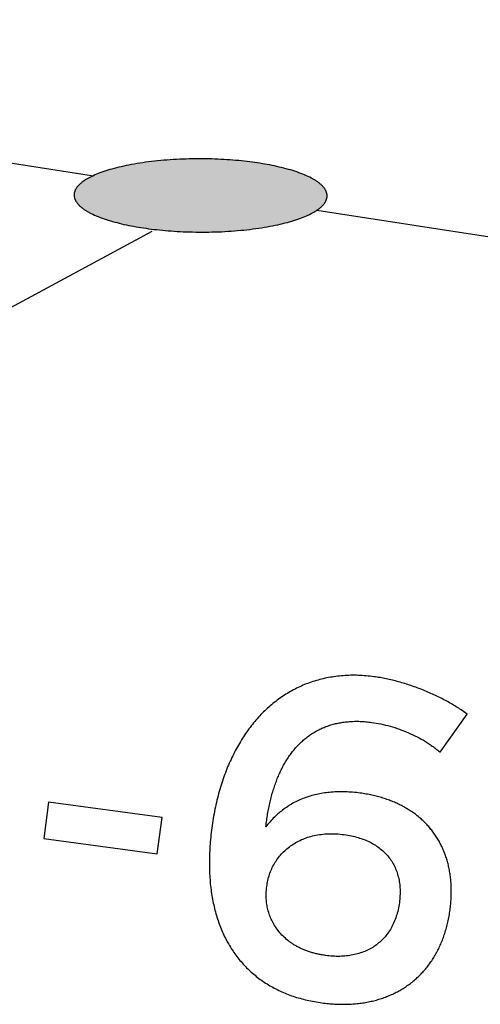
# Model space of a CAD drawing. Extents: x 11880 to 25577, y 6756 to 10446.
# Tile 59 of 87: x 23712 to 23796, y 6933 to 7114. Entities that reach past the tile are written whole.
import ezdxf

# ---------------------------------------------------------------- set-up
doc = ezdxf.new("R2010")
doc.units = 0
doc.header["$MEASUREMENT"] = 0
doc.layers.add('HAIRLINE', color=178, linetype='CONTINUOUS')

msp = doc.modelspace()

# ---------------------------------------------------------------- hatches: boundary and pattern name
at = {"layer": 'HAIRLINE'}
msp.add_hatch(color=256, dxfattribs=at).paths.add_polyline_path([(23724.3, 7085.14), (23724.06, 7085.01), (23723.83, 7084.87), (23723.6, 7084.74), (23723.39, 7084.6), (23723.19, 7084.45), (23723.09, 7084.38), (23722.99, 7084.31), (23722.9, 7084.23), (23722.81, 7084.16), (23722.72, 7084.09), (23722.64, 7084.01), (23722.56, 7083.93), (23722.48, 7083.86), (23722.4, 7083.78), (23722.33, 7083.7), (23722.26, 7083.63), (23722.19, 7083.55), (23722.12, 7083.47), (23722.06, 7083.39), (23722, 7083.31), (23721.95, 7083.23), (23721.9, 7083.15), (23721.85, 7083.07), (23721.8, 7082.98), (23721.76, 7082.9), (23721.74, 7082.86), (23721.72, 7082.82), (23721.7, 7082.78), (23721.69, 7082.74), (23721.67, 7082.69), (23721.66, 7082.65), (23721.64, 7082.61), (23721.63, 7082.57), (23721.62, 7082.53), (23721.6, 7082.49), (23721.59, 7082.44), (23721.58, 7082.4), (23721.57, 7082.36), (23721.57, 7082.32), (23721.56, 7082.27), (23721.55, 7082.23), (23721.55, 7082.19), (23721.54, 7082.15), (23721.54, 7082.1), (23721.54, 7082.06), (23721.53, 7082.02), (23721.53, 7081.98), (23721.53, 7081.93), (23721.53, 7081.89), (23721.54, 7081.85), (23721.54, 7081.8), (23721.54, 7081.76), (23721.55, 7081.72), (23721.55, 7081.68), (23721.56, 7081.63), (23721.57, 7081.59), (23721.58, 7081.55), (23721.59, 7081.5), (23721.6, 7081.46), (23721.61, 7081.42), (23721.62, 7081.37), (23721.63, 7081.33), (23721.65, 7081.29), (23721.66, 7081.24), (23721.68, 7081.2), (23721.7, 7081.16), (23721.72, 7081.12), (23721.73, 7081.07), (23721.75, 7081.03), (23721.78, 7080.99), (23721.8, 7080.94), (23721.82, 7080.9), (23721.84, 7080.86), (23721.9, 7080.77), (23721.95, 7080.69), (23722.01, 7080.6), (23722.07, 7080.51), (23722.14, 7080.43), (23722.21, 7080.34), (23722.28, 7080.26), (23722.36, 7080.17), (23722.44, 7080.09), (23722.53, 7080), (23722.62, 7079.92), (23722.71, 7079.84), (23722.81, 7079.75), (23722.91, 7079.67), (23723.01, 7079.59), (23723.12, 7079.51), (23723.23, 7079.43), (23723.34, 7079.34), (23723.46, 7079.26), (23723.58, 7079.18), (23723.71, 7079.1), (23723.84, 7079.02), (23723.97, 7078.95), (23724.1, 7078.87), (23724.24, 7078.79), (23724.38, 7078.71), (23724.53, 7078.64), (23724.68, 7078.56), (23724.98, 7078.41), (23725.3, 7078.27), (23725.63, 7078.12), (23725.97, 7077.98), (23726.32, 7077.85), (23726.68, 7077.71), (23727.05, 7077.58), (23727.42, 7077.45), (23727.81, 7077.33), (23728.21, 7077.21), (23728.61, 7077.09), (23729.02, 7076.98), (23729.44, 7076.87), (23729.86, 7076.76), (23730.29, 7076.66), (23730.72, 7076.56), (23731.16, 7076.46), (23731.6, 7076.37), (23732.05, 7076.28), (23732.49, 7076.2), (23732.94, 7076.12), (23733.4, 7076.04), (23733.85, 7075.97), (23734.31, 7075.89), (23734.78, 7075.83), (23735.26, 7075.76), (23735.75, 7075.7), (23736.24, 7075.64), (23736.75, 7075.58), (23737.26, 7075.52), (23737.79, 7075.47), (23738.31, 7075.42), (23738.85, 7075.38), (23739.4, 7075.34), (23739.95, 7075.3), (23740.5, 7075.26), (23741.07, 7075.23), (23741.64, 7075.21), (23742.21, 7075.18), (23742.79, 7075.17), (23743.37, 7075.15), (23743.96, 7075.14), (23744.55, 7075.13), (23745.14, 7075.13), (23745.73, 7075.14), (23746.33, 7075.14), (23746.92, 7075.15), (23747.52, 7075.17), (23748.12, 7075.19), (23748.71, 7075.21), (23749.3, 7075.24), (23749.9, 7075.28), (23750.48, 7075.32), (23751.07, 7075.36), (23751.65, 7075.41), (23752.23, 7075.46), (23752.8, 7075.51), (23753.36, 7075.57), (23753.92, 7075.64), (23754.47, 7075.71), (23755.02, 7075.78), (23755.55, 7075.86), (23756.08, 7075.94), (23756.6, 7076.02), (23757.11, 7076.11), (23757.61, 7076.2), (23758.1, 7076.29), (23758.58, 7076.39), (23759.05, 7076.49), (23759.51, 7076.59), (23759.96, 7076.7), (23760.39, 7076.81), (23760.82, 7076.92), (23761.23, 7077.03), (23761.63, 7077.15), (23762.01, 7077.27), (23762.39, 7077.39), (23762.75, 7077.51), (23763.1, 7077.63), (23763.44, 7077.76), (23763.76, 7077.88), (23764.07, 7078.01), (23764.37, 7078.14), (23764.65, 7078.27), (23764.92, 7078.4), (23765.18, 7078.53), (23765.43, 7078.66), (23765.67, 7078.79), (23765.9, 7078.93), (23766.12, 7079.06), (23766.33, 7079.21), (23766.53, 7079.35), (23766.63, 7079.42), (23766.72, 7079.49), (23766.82, 7079.57), (23766.91, 7079.64), (23766.99, 7079.72), (23767.08, 7079.79), (23767.16, 7079.87), (23767.23, 7079.95), (23767.31, 7080.02), (23767.38, 7080.1), (23767.45, 7080.18), (23767.52, 7080.26), (23767.58, 7080.34), (23767.64, 7080.42), (23767.7, 7080.5), (23767.75, 7080.58), (23767.8, 7080.66), (23767.85, 7080.74), (23767.89, 7080.82), (23767.91, 7080.86), (23767.93, 7080.91), (23767.95, 7080.95), (23767.97, 7080.99), (23767.99, 7081.03), (23768, 7081.07), (23768.02, 7081.11), (23768.03, 7081.15), (23768.05, 7081.2), (23768.06, 7081.24), (23768.07, 7081.28), (23768.08, 7081.32), (23768.09, 7081.36), (23768.1, 7081.41), (23768.11, 7081.45), (23768.12, 7081.49), (23768.13, 7081.53), (23768.13, 7081.58), (23768.14, 7081.62), (23768.14, 7081.66), (23768.14, 7081.7), (23768.14, 7081.75), (23768.14, 7081.79), (23768.14, 7081.83), (23768.14, 7081.87), (23768.14, 7081.92), (23768.14, 7081.96), (23768.14, 7082), (23768.13, 7082.05), (23768.13, 7082.09), (23768.12, 7082.13), (23768.11, 7082.17), (23768.1, 7082.22), (23768.09, 7082.26), (23768.08, 7082.3), (23768.07, 7082.35), (23768.06, 7082.39), (23768.05, 7082.43), (23768.03, 7082.48), (23768.02, 7082.52), (23768, 7082.56), (23767.98, 7082.61), (23767.97, 7082.65), (23767.95, 7082.69), (23767.93, 7082.73), (23767.91, 7082.78), (23767.88, 7082.82), (23767.86, 7082.86), (23767.81, 7082.95), (23767.76, 7083.04), (23767.7, 7083.12), (23767.64, 7083.21), (23767.58, 7083.29), (23767.51, 7083.38), (23767.44, 7083.46), (23767.36, 7083.55), (23767.29, 7083.63), (23767.2, 7083.72), (23767.12, 7083.8), (23767.03, 7083.88), (23766.93, 7083.97), (23766.83, 7084.05), (23766.73, 7084.13), (23766.63, 7084.21), (23766.52, 7084.3), (23766.41, 7084.38), (23766.29, 7084.46), (23766.17, 7084.54), (23766.05, 7084.62), (23765.92, 7084.7), (23765.79, 7084.78), (23765.66, 7084.85), (23765.52, 7084.93), (23765.38, 7085.01), (23765.24, 7085.09), (23764.95, 7085.24), (23764.64, 7085.38), (23764.32, 7085.53), (23763.99, 7085.67), (23763.65, 7085.81), (23763.3, 7085.95), (23762.94, 7086.08), (23762.57, 7086.21), (23762.19, 7086.34), (23761.8, 7086.46), (23761.41, 7086.58), (23761, 7086.7), (23760.59, 7086.81), (23760.18, 7086.92), (23759.76, 7087.03), (23759.33, 7087.13), (23758.9, 7087.23), (23758.46, 7087.32), (23758.02, 7087.41), (23757.57, 7087.5), (23757.13, 7087.58), (23756.68, 7087.66), (23756.23, 7087.74), (23755.77, 7087.81), (23755.31, 7087.88), (23754.85, 7087.95), (23754.37, 7088.02), (23753.88, 7088.08), (23753.39, 7088.14), (23752.89, 7088.2), (23752.38, 7088.25), (23751.86, 7088.3), (23751.33, 7088.35), (23750.79, 7088.4), (23750.25, 7088.44), (23749.7, 7088.47), (23749.15, 7088.51), (23748.59, 7088.54), (23748.02, 7088.57), (23747.45, 7088.59), (23746.88, 7088.61), (23746.3, 7088.62), (23745.71, 7088.63), (23745.13, 7088.64), (23744.54, 7088.64), (23743.95, 7088.64), (23743.36, 7088.63), (23742.76, 7088.62), (23742.17, 7088.6), (23741.58, 7088.58), (23740.99, 7088.56), (23740.4, 7088.53), (23739.81, 7088.5), (23739.22, 7088.46), (23738.64, 7088.41), (23738.06, 7088.37), (23737.49, 7088.32), (23736.92, 7088.26), (23736.36, 7088.2), (23735.8, 7088.14), (23735.25, 7088.07), (23734.71, 7088), (23734.17, 7087.92), (23733.65, 7087.84), (23733.13, 7087.76), (23732.62, 7087.67), (23732.12, 7087.58), (23731.63, 7087.49), (23731.15, 7087.39), (23730.68, 7087.3), (23730.23, 7087.19), (23729.78, 7087.09), (23729.34, 7086.98), (23728.92, 7086.87), (23728.51, 7086.76), (23728.11, 7086.64), (23727.72, 7086.52), (23727.35, 7086.4), (23726.99, 7086.28), (23726.64, 7086.16), (23726.3, 7086.04), (23725.98, 7085.91), (23725.67, 7085.79), (23725.37, 7085.66), (23725.08, 7085.53), (23724.81, 7085.4), (23724.55, 7085.27)], flags=0)

# ---------------------------------------------------------------- linework, layer by layer
for p, q in [((23539.39, 7114.28), (23725.08, 7085.53)), ((23766.26, 7079.16), (23934.09, 7053.17)), ((23735.88, 7075.24), (23496.09, 6945.78))]:
    msp.add_line(p, q, dxfattribs=at)
for points in [[(23724.3, 7085.14), (23724.06, 7085.01), (23723.83, 7084.87), (23723.6, 7084.74), (23723.39, 7084.6), (23723.19, 7084.45), (23723.09, 7084.38), (23722.99, 7084.31), (23722.9, 7084.23), (23722.81, 7084.16), (23722.72, 7084.09), (23722.64, 7084.01), (23722.56, 7083.93), (23722.48, 7083.86), (23722.4, 7083.78), (23722.33, 7083.7), (23722.26, 7083.63), (23722.19, 7083.55), (23722.12, 7083.47), (23722.06, 7083.39), (23722, 7083.31), (23721.95, 7083.23), (23721.9, 7083.15), (23721.85, 7083.07), (23721.8, 7082.98), (23721.76, 7082.9), (23721.74, 7082.86), (23721.72, 7082.82), (23721.7, 7082.78), (23721.69, 7082.74), (23721.67, 7082.69), (23721.66, 7082.65), (23721.64, 7082.61), (23721.63, 7082.57), (23721.62, 7082.53), (23721.6, 7082.49), (23721.59, 7082.44), (23721.58, 7082.4), (23721.57, 7082.36), (23721.57, 7082.32), (23721.56, 7082.27), (23721.55, 7082.23), (23721.55, 7082.19), (23721.54, 7082.15), (23721.54, 7082.1), (23721.54, 7082.06), (23721.53, 7082.02), (23721.53, 7081.98), (23721.53, 7081.93), (23721.53, 7081.89), (23721.54, 7081.85), (23721.54, 7081.8), (23721.54, 7081.76), (23721.55, 7081.72), (23721.55, 7081.68), (23721.56, 7081.63), (23721.57, 7081.59), (23721.58, 7081.55), (23721.59, 7081.5), (23721.6, 7081.46), (23721.61, 7081.42), (23721.62, 7081.37), (23721.63, 7081.33), (23721.65, 7081.29), (23721.66, 7081.24), (23721.68, 7081.2), (23721.7, 7081.16), (23721.72, 7081.12), (23721.73, 7081.07), (23721.75, 7081.03), (23721.78, 7080.99), (23721.8, 7080.94), (23721.82, 7080.9), (23721.84, 7080.86), (23721.9, 7080.77), (23721.95, 7080.69), (23722.01, 7080.6), (23722.07, 7080.51), (23722.14, 7080.43), (23722.21, 7080.34), (23722.28, 7080.26), (23722.36, 7080.17), (23722.44, 7080.09), (23722.53, 7080), (23722.62, 7079.92), (23722.71, 7079.84), (23722.81, 7079.75), (23722.91, 7079.67), (23723.01, 7079.59), (23723.12, 7079.51), (23723.23, 7079.43), (23723.34, 7079.34), (23723.46, 7079.26), (23723.58, 7079.18), (23723.71, 7079.1), (23723.84, 7079.02), (23723.97, 7078.95), (23724.1, 7078.87), (23724.24, 7078.79), (23724.38, 7078.71), (23724.53, 7078.64), (23724.68, 7078.56), (23724.98, 7078.41), (23725.3, 7078.27), (23725.63, 7078.12), (23725.97, 7077.98), (23726.32, 7077.85), (23726.68, 7077.71), (23727.05, 7077.58), (23727.42, 7077.45), (23727.81, 7077.33), (23728.21, 7077.21), (23728.61, 7077.09), (23729.02, 7076.98), (23729.44, 7076.87), (23729.86, 7076.76), (23730.29, 7076.66), (23730.72, 7076.56), (23731.16, 7076.46), (23731.6, 7076.37), (23732.05, 7076.28), (23732.49, 7076.2), (23732.94, 7076.12), (23733.4, 7076.04), (23733.85, 7075.97), (23734.31, 7075.89), (23734.78, 7075.83), (23735.26, 7075.76), (23735.75, 7075.7), (23736.24, 7075.64), (23736.75, 7075.58), (23737.26, 7075.52), (23737.79, 7075.47), (23738.31, 7075.42), (23738.85, 7075.38), (23739.4, 7075.34), (23739.95, 7075.3), (23740.5, 7075.26), (23741.07, 7075.23), (23741.64, 7075.21), (23742.21, 7075.18), (23742.79, 7075.17), (23743.37, 7075.15), (23743.96, 7075.14), (23744.55, 7075.13), (23745.14, 7075.13), (23745.73, 7075.14), (23746.33, 7075.14), (23746.92, 7075.15), (23747.52, 7075.17), (23748.12, 7075.19), (23748.71, 7075.21), (23749.3, 7075.24), (23749.9, 7075.28), (23750.48, 7075.32), (23751.07, 7075.36), (23751.65, 7075.41), (23752.23, 7075.46), (23752.8, 7075.51), (23753.36, 7075.57), (23753.92, 7075.64), (23754.47, 7075.71), (23755.02, 7075.78), (23755.55, 7075.86), (23756.08, 7075.94), (23756.6, 7076.02), (23757.11, 7076.11), (23757.61, 7076.2), (23758.1, 7076.29), (23758.58, 7076.39), (23759.05, 7076.49), (23759.51, 7076.59), (23759.96, 7076.7), (23760.39, 7076.81), (23760.82, 7076.92), (23761.23, 7077.03), (23761.63, 7077.15), (23762.01, 7077.27), (23762.39, 7077.39), (23762.75, 7077.51), (23763.1, 7077.63), (23763.44, 7077.76), (23763.76, 7077.88), (23764.07, 7078.01), (23764.37, 7078.14), (23764.65, 7078.27), (23764.92, 7078.4), (23765.18, 7078.53), (23765.43, 7078.66), (23765.67, 7078.79), (23765.9, 7078.93), (23766.12, 7079.06), (23766.33, 7079.21), (23766.53, 7079.35), (23766.63, 7079.42), (23766.72, 7079.49), (23766.82, 7079.57), (23766.91, 7079.64), (23766.99, 7079.72), (23767.08, 7079.79), (23767.16, 7079.87), (23767.23, 7079.95), (23767.31, 7080.02), (23767.38, 7080.1), (23767.45, 7080.18), (23767.52, 7080.26), (23767.58, 7080.34), (23767.64, 7080.42), (23767.7, 7080.5), (23767.75, 7080.58), (23767.8, 7080.66), (23767.85, 7080.74), (23767.89, 7080.82), (23767.91, 7080.86), (23767.93, 7080.91), (23767.95, 7080.95), (23767.97, 7080.99), (23767.99, 7081.03), (23768, 7081.07), (23768.02, 7081.11), (23768.03, 7081.15), (23768.05, 7081.2), (23768.06, 7081.24), (23768.07, 7081.28), (23768.08, 7081.32), (23768.09, 7081.36), (23768.1, 7081.41), (23768.11, 7081.45), (23768.12, 7081.49), (23768.13, 7081.53), (23768.13, 7081.58), (23768.14, 7081.62), (23768.14, 7081.66), (23768.14, 7081.7), (23768.14, 7081.75), (23768.14, 7081.79), (23768.14, 7081.83), (23768.14, 7081.87), (23768.14, 7081.92), (23768.14, 7081.96), (23768.14, 7082), (23768.13, 7082.05), (23768.13, 7082.09), (23768.12, 7082.13), (23768.11, 7082.17), (23768.1, 7082.22), (23768.09, 7082.26), (23768.08, 7082.3), (23768.07, 7082.35), (23768.06, 7082.39), (23768.05, 7082.43), (23768.03, 7082.48), (23768.02, 7082.52), (23768, 7082.56), (23767.98, 7082.61), (23767.97, 7082.65), (23767.95, 7082.69), (23767.93, 7082.73), (23767.91, 7082.78), (23767.88, 7082.82), (23767.86, 7082.86), (23767.81, 7082.95), (23767.76, 7083.04), (23767.7, 7083.12), (23767.64, 7083.21), (23767.58, 7083.29), (23767.51, 7083.38), (23767.44, 7083.46), (23767.36, 7083.55), (23767.29, 7083.63), (23767.2, 7083.72), (23767.12, 7083.8), (23767.03, 7083.88), (23766.93, 7083.97), (23766.83, 7084.05), (23766.73, 7084.13), (23766.63, 7084.21), (23766.52, 7084.3), (23766.41, 7084.38), (23766.29, 7084.46), (23766.17, 7084.54), (23766.05, 7084.62), (23765.92, 7084.7), (23765.79, 7084.78), (23765.66, 7084.85), (23765.52, 7084.93), (23765.38, 7085.01), (23765.24, 7085.09), (23764.95, 7085.24), (23764.64, 7085.38), (23764.32, 7085.53), (23763.99, 7085.67), (23763.65, 7085.81), (23763.3, 7085.95), (23762.94, 7086.08), (23762.57, 7086.21), (23762.19, 7086.34), (23761.8, 7086.46), (23761.41, 7086.58), (23761, 7086.7), (23760.59, 7086.81), (23760.18, 7086.92), (23759.76, 7087.03), (23759.33, 7087.13), (23758.9, 7087.23), (23758.46, 7087.32), (23758.02, 7087.41), (23757.57, 7087.5), (23757.13, 7087.58), (23756.68, 7087.66), (23756.23, 7087.74), (23755.77, 7087.81), (23755.31, 7087.88), (23754.85, 7087.95), (23754.37, 7088.02), (23753.88, 7088.08), (23753.39, 7088.14), (23752.89, 7088.2), (23752.38, 7088.25), (23751.86, 7088.3), (23751.33, 7088.35), (23750.79, 7088.4), (23750.25, 7088.44), (23749.7, 7088.47), (23749.15, 7088.51), (23748.59, 7088.54), (23748.02, 7088.57), (23747.45, 7088.59), (23746.88, 7088.61), (23746.3, 7088.62), (23745.71, 7088.63), (23745.13, 7088.64), (23744.54, 7088.64), (23743.95, 7088.64), (23743.36, 7088.63), (23742.76, 7088.62), (23742.17, 7088.6), (23741.58, 7088.58), (23740.99, 7088.56), (23740.4, 7088.53), (23739.81, 7088.5), (23739.22, 7088.46), (23738.64, 7088.41), (23738.06, 7088.37), (23737.49, 7088.32), (23736.92, 7088.26), (23736.36, 7088.2), (23735.8, 7088.14), (23735.25, 7088.07), (23734.71, 7088), (23734.17, 7087.92), (23733.65, 7087.84), (23733.13, 7087.76), (23732.62, 7087.67), (23732.12, 7087.58), (23731.63, 7087.49), (23731.15, 7087.39), (23730.68, 7087.3), (23730.23, 7087.19), (23729.78, 7087.09), (23729.34, 7086.98), (23728.92, 7086.87), (23728.51, 7086.76), (23728.11, 7086.64), (23727.72, 7086.52), (23727.35, 7086.4), (23726.99, 7086.28), (23726.64, 7086.16), (23726.3, 7086.04), (23725.98, 7085.91), (23725.67, 7085.79), (23725.37, 7085.66), (23725.08, 7085.53), (23724.81, 7085.4), (23724.55, 7085.27)], [(23776.78, 6993.17), (23776.42, 6993.22), (23776.05, 6993.26), (23775.69, 6993.3), (23775.32, 6993.33), (23774.96, 6993.36), (23774.6, 6993.38), (23774.24, 6993.4), (23773.89, 6993.42), (23773.53, 6993.43), (23773.18, 6993.43), (23772.83, 6993.43), (23772.48, 6993.43), (23772.13, 6993.42), (23771.78, 6993.4), (23771.44, 6993.38), (23771.09, 6993.36), (23770.75, 6993.33), (23770.41, 6993.3), (23770.07, 6993.26), (23769.74, 6993.22), (23769.4, 6993.17), (23769.07, 6993.12), (23768.74, 6993.07), (23768.41, 6993.01), (23768.08, 6992.95), (23767.76, 6992.88), (23767.43, 6992.8), (23767.11, 6992.73), (23766.79, 6992.65), (23766.47, 6992.56), (23766.16, 6992.47), (23765.84, 6992.37), (23765.53, 6992.28), (23765.22, 6992.17), (23764.91, 6992.06), (23764.61, 6991.95), (23764.3, 6991.84), (23764, 6991.71), (23763.7, 6991.59), (23763.4, 6991.46), (23763.11, 6991.33), (23762.81, 6991.19), (23762.52, 6991.05), (23762.23, 6990.9), (23761.95, 6990.75), (23761.66, 6990.6), (23761.38, 6990.44), (23761.1, 6990.28), (23760.82, 6990.11), (23760.54, 6989.94), (23760.27, 6989.77), (23759.99, 6989.59), (23759.72, 6989.4), (23759.46, 6989.22), (23759.19, 6989.03), (23758.93, 6988.83), (23758.67, 6988.63), (23758.41, 6988.43), (23758.15, 6988.22), (23757.9, 6988.01), (23757.65, 6987.8), (23757.4, 6987.58), (23757.15, 6987.36), (23756.91, 6987.13), (23756.66, 6986.9), (23756.43, 6986.67), (23756.19, 6986.43), (23755.95, 6986.19), (23755.72, 6985.94), (23755.49, 6985.69), (23755.26, 6985.44), (23755.04, 6985.18), (23754.82, 6984.92), (23754.6, 6984.66), (23754.38, 6984.39), (23754.17, 6984.12), (23753.95, 6983.84), (23753.75, 6983.57), (23753.54, 6983.28), (23753.33, 6983), (23753.13, 6982.71), (23752.93, 6982.41), (23752.74, 6982.12), (23752.54, 6981.82), (23752.35, 6981.51), (23752.17, 6981.2), (23751.98, 6980.89), (23751.8, 6980.58), (23751.62, 6980.26), (23751.44, 6979.94), (23751.27, 6979.61), (23751.09, 6979.29), (23750.93, 6978.95), (23750.76, 6978.62), (23750.6, 6978.28), (23750.44, 6977.94), (23750.28, 6977.59), (23750.13, 6977.24), (23749.97, 6976.89), (23749.82, 6976.54), (23749.68, 6976.18), (23749.54, 6975.81), (23749.4, 6975.45), (23749.26, 6975.08), (23749.13, 6974.71), (23748.99, 6974.33), (23748.87, 6973.95), (23748.74, 6973.57), (23748.62, 6973.19), (23748.5, 6972.8), (23748.38, 6972.41), (23748.27, 6972.01), (23748.16, 6971.62), (23748.06, 6971.22), (23747.95, 6970.81), (23747.85, 6970.41), (23747.76, 6970), (23747.66, 6969.58), (23747.57, 6969.17), (23747.48, 6968.75), (23747.4, 6968.33), (23747.32, 6967.9), (23747.24, 6967.47), (23747.16, 6967.04), (23747.09, 6966.61), (23747.02, 6966.17), (23746.96, 6965.73), (23746.9, 6965.29), (23746.84, 6964.86), (23746.79, 6964.44), (23746.74, 6964.02), (23746.7, 6963.6), (23746.66, 6963.18), (23746.62, 6962.76), (23746.58, 6962.35), (23746.55, 6961.94), (23746.53, 6961.53), (23746.51, 6961.13), (23746.49, 6960.73), (23746.47, 6960.32), (23746.46, 6959.93), (23746.45, 6959.53), (23746.45, 6959.14), (23746.45, 6958.75), (23746.45, 6958.36), (23746.45, 6957.97), (23746.46, 6957.59), (23746.48, 6957.21), (23746.49, 6956.83), (23746.52, 6956.45), (23746.54, 6956.08), (23746.57, 6955.71), (23746.6, 6955.34), (23746.63, 6954.97), (23746.67, 6954.61), (23746.71, 6954.25), (23746.76, 6953.89), (23746.81, 6953.54), (23746.86, 6953.19), (23746.92, 6952.84), (23746.97, 6952.49), (23747.04, 6952.14), (23747.1, 6951.8), (23747.17, 6951.46), (23747.25, 6951.13), (23747.32, 6950.79), (23747.4, 6950.46), (23747.49, 6950.13), (23747.57, 6949.81), (23747.66, 6949.48), (23747.76, 6949.16), (23747.85, 6948.84), (23747.95, 6948.53), (23748.06, 6948.22), (23748.16, 6947.91), (23748.27, 6947.6), (23748.39, 6947.3), (23748.5, 6947), (23748.62, 6946.7), (23748.75, 6946.4), (23748.87, 6946.11), (23749, 6945.82), (23749.14, 6945.54), (23749.27, 6945.25), (23749.41, 6944.97), (23749.56, 6944.69), (23749.7, 6944.42), (23749.85, 6944.15), (23750.01, 6943.88), (23750.16, 6943.61), (23750.32, 6943.35), (23750.48, 6943.09), (23750.65, 6942.83), (23750.82, 6942.57), (23750.99, 6942.32), (23751.17, 6942.08), (23751.35, 6941.83), (23751.53, 6941.59), (23751.71, 6941.35), (23751.9, 6941.11), (23752.09, 6940.88), (23752.29, 6940.65), (23752.48, 6940.42), (23752.68, 6940.2), (23752.89, 6939.98), (23753.09, 6939.76), (23753.3, 6939.54), (23753.52, 6939.33), (23753.73, 6939.12), (23753.95, 6938.92), (23754.17, 6938.72), (23754.4, 6938.52), (23754.63, 6938.32), (23754.86, 6938.13), (23755.09, 6937.94), (23755.33, 6937.75), (23755.57, 6937.57), (23755.81, 6937.39), (23756.06, 6937.21), (23756.31, 6937.04), (23756.56, 6936.87), (23756.82, 6936.71), (23757.07, 6936.54), (23757.33, 6936.38), (23757.6, 6936.22), (23757.87, 6936.07), (23758.14, 6935.92), (23758.41, 6935.77), (23758.68, 6935.63), (23758.96, 6935.49), (23759.24, 6935.35), (23759.53, 6935.22), (23759.82, 6935.09), (23760.11, 6934.96), (23760.4, 6934.84), (23760.69, 6934.72), (23760.99, 6934.6), (23761.29, 6934.49), (23761.6, 6934.38), (23761.91, 6934.28), (23762.22, 6934.17), (23762.53, 6934.07), (23762.84, 6933.98), (23763.16, 6933.89), (23763.48, 6933.8), (23763.81, 6933.71), (23764.13, 6933.63), (23764.46, 6933.55), (23764.8, 6933.48), (23765.13, 6933.41), (23765.47, 6933.34), (23765.81, 6933.28), (23766.15, 6933.22), (23766.5, 6933.16), (23766.85, 6933.11), (23767.2, 6933.06), (23767.49, 6933.02), (23767.79, 6932.98), (23768.08, 6932.95), (23768.37, 6932.92), (23768.66, 6932.89), (23768.95, 6932.87), (23769.24, 6932.85), (23769.53, 6932.83), (23769.81, 6932.82), (23770.1, 6932.81), (23770.38, 6932.8), (23770.66, 6932.79), (23770.94, 6932.79), (23771.22, 6932.79), (23771.5, 6932.79), (23771.78, 6932.8), (23772.05, 6932.81), (23772.32, 6932.82), (23772.59, 6932.83), (23772.86, 6932.85), (23773.13, 6932.87), (23773.4, 6932.89), (23773.67, 6932.92), (23773.93, 6932.95), (23774.19, 6932.98), (23774.45, 6933.01), (23774.71, 6933.05), (23774.97, 6933.09), (23775.23, 6933.14), (23775.48, 6933.18), (23775.74, 6933.23), (23775.99, 6933.28), (23776.24, 6933.34), (23776.49, 6933.39), (23776.73, 6933.45), (23776.98, 6933.52), (23777.22, 6933.58), (23777.46, 6933.65), (23777.7, 6933.72), (23777.94, 6933.79), (23778.18, 6933.87), (23778.41, 6933.95), (23778.65, 6934.03), (23778.88, 6934.12), (23779.11, 6934.2), (23779.33, 6934.29), (23779.56, 6934.39), (23779.78, 6934.48), (23780.01, 6934.58), (23780.23, 6934.68), (23780.45, 6934.78), (23780.66, 6934.89), (23780.88, 6935), (23781.09, 6935.11), (23781.3, 6935.22), (23781.51, 6935.34), (23781.72, 6935.46), (23781.92, 6935.58), (23782.13, 6935.71), (23782.33, 6935.83), (23782.53, 6935.96), (23782.73, 6936.09), (23782.92, 6936.23), (23783.11, 6936.37), (23783.31, 6936.51), (23783.5, 6936.65), (23783.68, 6936.79), (23783.87, 6936.94), (23784.05, 6937.09), (23784.23, 6937.25), (23784.41, 6937.4), (23784.59, 6937.56), (23784.76, 6937.72), (23784.94, 6937.88), (23785.11, 6938.05), (23785.28, 6938.21), (23785.44, 6938.38), (23785.61, 6938.56), (23785.77, 6938.73), (23785.93, 6938.91), (23786.09, 6939.09), (23786.24, 6939.27), (23786.4, 6939.46), (23786.55, 6939.65), (23786.7, 6939.84), (23786.84, 6940.03), (23786.99, 6940.22), (23787.13, 6940.42), (23787.27, 6940.62), (23787.41, 6940.82), (23787.54, 6941.03), (23787.67, 6941.23), (23787.8, 6941.44), (23787.93, 6941.65), (23788.06, 6941.87), (23788.18, 6942.08), (23788.3, 6942.3), (23788.42, 6942.52), (23788.53, 6942.74), (23788.65, 6942.97), (23788.76, 6943.2), (23788.87, 6943.43), (23788.97, 6943.66), (23789.08, 6943.9), (23789.18, 6944.13), (23789.28, 6944.37), (23789.37, 6944.61), (23789.47, 6944.86), (23789.56, 6945.1), (23789.65, 6945.35), (23789.73, 6945.6), (23789.82, 6945.85), (23789.9, 6946.11), (23789.97, 6946.37), (23790.05, 6946.63), (23790.12, 6946.89), (23790.19, 6947.15), (23790.26, 6947.42), (23790.33, 6947.69), (23790.39, 6947.96), (23790.45, 6948.23), (23790.5, 6948.5), (23790.56, 6948.78), (23790.61, 6949.06), (23790.66, 6949.34), (23790.7, 6949.62), (23790.75, 6949.91), (23790.79, 6950.2), (23790.82, 6950.47), (23790.85, 6950.74), (23790.88, 6951), (23790.91, 6951.27), (23790.93, 6951.54), (23790.96, 6951.8), (23790.97, 6952.06), (23790.99, 6952.32), (23791, 6952.59), (23791.01, 6952.84), (23791.02, 6953.1), (23791.02, 6953.36), (23791.02, 6953.61), (23791.02, 6953.87), (23791.02, 6954.12), (23791.01, 6954.37), (23791, 6954.62), (23790.99, 6954.87), (23790.97, 6955.12), (23790.96, 6955.37), (23790.94, 6955.61), (23790.91, 6955.85), (23790.89, 6956.09), (23790.86, 6956.34), (23790.83, 6956.57), (23790.79, 6956.81), (23790.76, 6957.05), (23790.72, 6957.28), (23790.67, 6957.52), (23790.63, 6957.75), (23790.58, 6957.98), (23790.53, 6958.21), (23790.48, 6958.44), (23790.42, 6958.66), (23790.36, 6958.89), (23790.3, 6959.11), (23790.24, 6959.33), (23790.17, 6959.55), (23790.11, 6959.77), (23790.03, 6959.98), (23789.96, 6960.2), (23789.88, 6960.41), (23789.8, 6960.63), (23789.72, 6960.84), (23789.64, 6961.04), (23789.55, 6961.25), (23789.46, 6961.46), (23789.37, 6961.66), (23789.28, 6961.86), (23789.18, 6962.06), (23789.08, 6962.26), (23788.98, 6962.46), (23788.87, 6962.65), (23788.77, 6962.85), (23788.66, 6963.04), (23788.54, 6963.23), (23788.43, 6963.42), (23788.31, 6963.61), (23788.19, 6963.79), (23788.07, 6963.97), (23787.94, 6964.15), (23787.82, 6964.33), (23787.69, 6964.51), (23787.55, 6964.69), (23787.42, 6964.86), (23787.28, 6965.04), (23787.14, 6965.21), (23787, 6965.37), (23786.86, 6965.54), (23786.71, 6965.71), (23786.56, 6965.87), (23786.41, 6966.03), (23786.25, 6966.19), (23786.1, 6966.35), (23785.94, 6966.5), (23785.78, 6966.66), (23785.61, 6966.81), (23785.45, 6966.96), (23785.28, 6967.1), (23785.11, 6967.25), (23784.93, 6967.39), (23784.76, 6967.54), (23784.58, 6967.68), (23784.4, 6967.81), (23784.22, 6967.95), (23784.03, 6968.08), (23783.85, 6968.21), (23783.66, 6968.34), (23783.46, 6968.47), (23783.27, 6968.6), (23783.07, 6968.72), (23782.87, 6968.84), (23782.67, 6968.96), (23782.47, 6969.08), (23782.26, 6969.19), (23782.06, 6969.3), (23781.85, 6969.41), (23781.63, 6969.52), (23781.42, 6969.63), (23781.2, 6969.73), (23780.98, 6969.84), (23780.76, 6969.93), (23780.54, 6970.03), (23780.31, 6970.13), (23780.08, 6970.22), (23779.85, 6970.31), (23779.62, 6970.4), (23779.38, 6970.49), (23779.15, 6970.57), (23778.91, 6970.65), (23778.67, 6970.73), (23778.42, 6970.81), (23778.18, 6970.88), (23777.93, 6970.96), (23777.68, 6971.03), (23777.43, 6971.09), (23777.17, 6971.16), (23776.92, 6971.22), (23776.66, 6971.28), (23776.4, 6971.34), (23776.13, 6971.4), (23775.87, 6971.45), (23775.6, 6971.5), (23775.33, 6971.55), (23775.06, 6971.6), (23774.79, 6971.64), (23774.51, 6971.68), (23774.23, 6971.72), (23773.88, 6971.76), (23773.54, 6971.81), (23773.19, 6971.84), (23772.85, 6971.87), (23772.51, 6971.9), (23772.17, 6971.92), (23771.83, 6971.94), (23771.5, 6971.95), (23771.17, 6971.96), (23770.84, 6971.96), (23770.51, 6971.96), (23770.19, 6971.96), (23769.87, 6971.95), (23769.55, 6971.93), (23769.23, 6971.91), (23768.91, 6971.89), (23768.6, 6971.86), (23768.29, 6971.83), (23767.98, 6971.79), (23767.68, 6971.75), (23767.37, 6971.71), (23767.07, 6971.65), (23766.78, 6971.6), (23766.48, 6971.54), (23766.19, 6971.48), (23765.9, 6971.41), (23765.61, 6971.33), (23765.32, 6971.26), (23765.04, 6971.17), (23764.76, 6971.09), (23764.48, 6971), (23764.21, 6970.9), (23763.94, 6970.8), (23763.67, 6970.7), (23763.4, 6970.59), (23763.13, 6970.47), (23762.87, 6970.36), (23762.61, 6970.23), (23762.36, 6970.11), (23762.1, 6969.97), (23761.85, 6969.84), (23761.6, 6969.7), (23761.36, 6969.55), (23761.12, 6969.41), (23760.88, 6969.25), (23760.64, 6969.09), (23760.41, 6968.93), (23760.17, 6968.77), (23759.95, 6968.59), (23759.72, 6968.42), (23759.5, 6968.24), (23759.28, 6968.05), (23759.06, 6967.87), (23758.85, 6967.67), (23758.64, 6967.48), (23758.43, 6967.27), (23758.22, 6967.07), (23758.02, 6966.86), (23757.82, 6966.64), (23757.63, 6966.42), (23757.43, 6966.2), (23757.24, 6965.97), (23757.06, 6965.74), (23756.87, 6965.5), (23756.91, 6965.8), (23756.94, 6966.1), (23756.98, 6966.4), (23757.02, 6966.69), (23757.06, 6966.99), (23757.1, 6967.28), (23757.15, 6967.57), (23757.19, 6967.86), (23757.24, 6968.14), (23757.29, 6968.43), (23757.35, 6968.71), (23757.4, 6968.99), (23757.46, 6969.27), (23757.51, 6969.54), (23757.57, 6969.82), (23757.64, 6970.09), (23757.7, 6970.36), (23757.76, 6970.63), (23757.83, 6970.89), (23757.9, 6971.16), (23757.97, 6971.42), (23758.04, 6971.68), (23758.12, 6971.94), (23758.2, 6972.19), (23758.28, 6972.45), (23758.36, 6972.7), (23758.44, 6972.95), (23758.52, 6973.19), (23758.61, 6973.44), (23758.7, 6973.68), (23758.79, 6973.92), (23758.88, 6974.16), (23758.97, 6974.4), (23759.07, 6974.63), (23759.16, 6974.86), (23759.26, 6975.09), (23759.36, 6975.32), (23759.47, 6975.54), (23759.57, 6975.76), (23759.68, 6975.98), (23759.79, 6976.2), (23759.9, 6976.42), (23760.01, 6976.63), (23760.12, 6976.84), (23760.24, 6977.05), (23760.36, 6977.26), (23760.48, 6977.46), (23760.6, 6977.66), (23760.72, 6977.86), (23760.85, 6978.06), (23760.97, 6978.25), (23761.1, 6978.44), (23761.23, 6978.63), (23761.37, 6978.82), (23761.5, 6979), (23761.64, 6979.18), (23761.78, 6979.36), (23761.92, 6979.54), (23762.06, 6979.71), (23762.2, 6979.88), (23762.35, 6980.05), (23762.5, 6980.22), (23762.64, 6980.38), (23762.8, 6980.54), (23762.95, 6980.7), (23763.1, 6980.85), (23763.26, 6981.01), (23763.42, 6981.16), (23763.58, 6981.3), (23763.74, 6981.45), (23763.91, 6981.59), (23764.07, 6981.73), (23764.24, 6981.87), (23764.41, 6982), (23764.58, 6982.13), (23764.76, 6982.26), (23764.93, 6982.38), (23765.11, 6982.51), (23765.29, 6982.63), (23765.47, 6982.74), (23765.65, 6982.86), (23765.84, 6982.97), (23766.02, 6983.08), (23766.21, 6983.18), (23766.4, 6983.28), (23766.6, 6983.38), (23766.79, 6983.48), (23766.99, 6983.57), (23767.18, 6983.66), (23767.38, 6983.75), (23767.58, 6983.84), (23767.79, 6983.92), (23767.99, 6984), (23768.2, 6984.07), (23768.41, 6984.15), (23768.62, 6984.22), (23768.83, 6984.28), (23769.05, 6984.35), (23769.26, 6984.41), (23769.48, 6984.46), (23769.7, 6984.52), (23769.92, 6984.57), (23770.15, 6984.62), (23770.37, 6984.66), (23770.6, 6984.7), (23770.83, 6984.74), (23771.06, 6984.78), (23771.29, 6984.81), (23771.53, 6984.84), (23771.76, 6984.86), (23772, 6984.88), (23772.24, 6984.9), (23772.48, 6984.92), (23772.73, 6984.93), (23772.97, 6984.94), (23773.22, 6984.95), (23773.47, 6984.95), (23773.72, 6984.95), (23773.98, 6984.95), (23774.23, 6984.94), (23774.49, 6984.93), (23774.75, 6984.91), (23775.01, 6984.89), (23775.27, 6984.87), (23775.53, 6984.85), (23775.8, 6984.82), (23776.07, 6984.79), (23776.34, 6984.76), (23776.76, 6984.69), (23777.19, 6984.62), (23777.61, 6984.55), (23778.04, 6984.46), (23778.47, 6984.37), (23778.89, 6984.27), (23779.32, 6984.16), (23779.75, 6984.04), (23780.17, 6983.92), (23780.6, 6983.79), (23781.02, 6983.65), (23781.45, 6983.5), (23781.86, 6983.35), (23782.28, 6983.19), (23782.7, 6983.02), (23783.11, 6982.85), (23783.52, 6982.67), (23783.92, 6982.48), (23784.32, 6982.29), (23784.72, 6982.09), (23785.11, 6981.88), (23785.49, 6981.67), (23785.87, 6981.45), (23786.06, 6981.34), (23786.25, 6981.23), (23786.43, 6981.11), (23786.62, 6981), (23786.8, 6980.88), (23786.98, 6980.76), (23787.16, 6980.64), (23787.34, 6980.52), (23787.51, 6980.4), (23787.68, 6980.28), (23787.86, 6980.15), (23788.03, 6980.03), (23788.19, 6979.9), (23788.36, 6979.77), (23788.52, 6979.64), (23788.68, 6979.51), (23788.84, 6979.37), (23789, 6979.24), (23793.93, 6986.27), (23793.72, 6986.43), (23793.5, 6986.59), (23793.28, 6986.74), (23793.06, 6986.9), (23792.84, 6987.05), (23792.61, 6987.2), (23792.38, 6987.35), (23792.15, 6987.5), (23791.91, 6987.65), (23791.67, 6987.8), (23791.43, 6987.95), (23791.19, 6988.09), (23790.94, 6988.24), (23790.69, 6988.38), (23790.44, 6988.52), (23790.19, 6988.66), (23789.93, 6988.8), (23789.67, 6988.94), (23789.41, 6989.07), (23789.15, 6989.21), (23788.89, 6989.34), (23788.62, 6989.47), (23788.35, 6989.6), (23788.08, 6989.73), (23787.81, 6989.85), (23787.54, 6989.98), (23787.27, 6990.1), (23786.99, 6990.22), (23786.71, 6990.34), (23786.44, 6990.46), (23786.16, 6990.58), (23785.88, 6990.69), (23785.59, 6990.8), (23785.31, 6990.91), (23785.03, 6991.02), (23784.75, 6991.13), (23784.46, 6991.23), (23784.18, 6991.33), (23783.89, 6991.43), (23783.6, 6991.53), (23783.32, 6991.63), (23783.03, 6991.72), (23782.74, 6991.81), (23782.46, 6991.9), (23782.17, 6991.99), (23781.88, 6992.07), (23781.59, 6992.15), (23781.31, 6992.23), (23781.02, 6992.31), (23780.73, 6992.39), (23780.44, 6992.46), (23780.16, 6992.53), (23779.87, 6992.6), (23779.59, 6992.66), (23779.3, 6992.73), (23779.02, 6992.79), (23778.74, 6992.84), (23778.45, 6992.9), (23778.17, 6992.95), (23777.89, 6993), (23777.61, 6993.05), (23777.34, 6993.09), (23777.06, 6993.13)], [(23736.83, 6960.51), (23737.73, 6967.22), (23716.84, 6970.04), (23715.93, 6963.33)], [(23771.3, 6964.07), (23771.63, 6964.02), (23771.96, 6963.97), (23772.29, 6963.91), (23772.61, 6963.85), (23772.93, 6963.78), (23773.24, 6963.7), (23773.54, 6963.62), (23773.84, 6963.53), (23774.14, 6963.44), (23774.43, 6963.35), (23774.71, 6963.24), (23774.99, 6963.14), (23775.27, 6963.02), (23775.54, 6962.91), (23775.8, 6962.79), (23776.06, 6962.66), (23776.31, 6962.53), (23776.56, 6962.39), (23776.8, 6962.25), (23777.04, 6962.1), (23777.27, 6961.95), (23777.49, 6961.8), (23777.71, 6961.64), (23777.93, 6961.47), (23778.13, 6961.3), (23778.34, 6961.13), (23778.53, 6960.95), (23778.72, 6960.77), (23778.91, 6960.58), (23779.09, 6960.39), (23779.26, 6960.19), (23779.43, 6959.99), (23779.59, 6959.79), (23779.74, 6959.58), (23779.89, 6959.36), (23780.04, 6959.15), (23780.17, 6958.93), (23780.3, 6958.7), (23780.43, 6958.47), (23780.55, 6958.24), (23780.66, 6958), (23780.77, 6957.76), (23780.87, 6957.51), (23780.96, 6957.26), (23781.05, 6957.01), (23781.13, 6956.76), (23781.2, 6956.49), (23781.27, 6956.23), (23781.33, 6955.96), (23781.39, 6955.69), (23781.44, 6955.42), (23781.48, 6955.14), (23781.51, 6954.86), (23781.54, 6954.57), (23781.56, 6954.28), (23781.58, 6953.99), (23781.59, 6953.7), (23781.59, 6953.4), (23781.58, 6953.1), (23781.57, 6952.79), (23781.55, 6952.49), (23781.53, 6952.17), (23781.49, 6951.86), (23781.46, 6951.54), (23781.41, 6951.21), (23781.35, 6950.88), (23781.29, 6950.55), (23781.22, 6950.23), (23781.15, 6949.92), (23781.07, 6949.61), (23780.98, 6949.31), (23780.89, 6949.01), (23780.79, 6948.72), (23780.68, 6948.43), (23780.57, 6948.15), (23780.46, 6947.88), (23780.33, 6947.61), (23780.21, 6947.35), (23780.07, 6947.09), (23779.93, 6946.84), (23779.79, 6946.59), (23779.64, 6946.35), (23779.48, 6946.11), (23779.32, 6945.89), (23779.16, 6945.66), (23778.99, 6945.44), (23778.81, 6945.23), (23778.63, 6945.03), (23778.44, 6944.83), (23778.25, 6944.63), (23778.05, 6944.45), (23777.85, 6944.26), (23777.64, 6944.09), (23777.43, 6943.92), (23777.22, 6943.75), (23777, 6943.59), (23776.77, 6943.44), (23776.54, 6943.29), (23776.31, 6943.15), (23776.07, 6943.02), (23775.83, 6942.89), (23775.58, 6942.77), (23775.33, 6942.65), (23775.07, 6942.54), (23774.82, 6942.44), (23774.55, 6942.34), (23774.28, 6942.25), (23774.01, 6942.17), (23773.74, 6942.09), (23773.46, 6942.01), (23773.18, 6941.95), (23772.89, 6941.89), (23772.6, 6941.83), (23772.31, 6941.79), (23772.01, 6941.74), (23771.71, 6941.71), (23771.4, 6941.68), (23771.1, 6941.66), (23770.79, 6941.64), (23770.47, 6941.63), (23770.16, 6941.63), (23769.84, 6941.63), (23769.51, 6941.64), (23769.19, 6941.66), (23768.86, 6941.68), (23768.53, 6941.71), (23768.19, 6941.75), (23767.86, 6941.79), (23767.66, 6941.82), (23767.46, 6941.85), (23767.26, 6941.88), (23767.07, 6941.91), (23766.88, 6941.95), (23766.69, 6941.99), (23766.5, 6942.03), (23766.31, 6942.07), (23766.13, 6942.11), (23765.95, 6942.15), (23765.77, 6942.2), (23765.59, 6942.25), (23765.41, 6942.3), (23765.24, 6942.35), (23765.07, 6942.4), (23764.9, 6942.46), (23764.73, 6942.51), (23764.56, 6942.57), (23764.4, 6942.63), (23764.23, 6942.69), (23764.07, 6942.75), (23763.92, 6942.82), (23763.76, 6942.88), (23763.6, 6942.95), (23763.45, 6943.02), (23763.3, 6943.09), (23763.15, 6943.16), (23763, 6943.23), (23762.86, 6943.31), (23762.72, 6943.38), (23762.57, 6943.46), (23762.44, 6943.54), (23762.3, 6943.62), (23762.16, 6943.7), (23762.03, 6943.78), (23761.9, 6943.86), (23761.77, 6943.95), (23761.64, 6944.03), (23761.51, 6944.12), (23761.39, 6944.21), (23761.26, 6944.3), (23761.14, 6944.39), (23761.02, 6944.48), (23760.91, 6944.57), (23760.68, 6944.76), (23760.45, 6944.96), (23760.24, 6945.15), (23760.03, 6945.35), (23759.83, 6945.56), (23759.64, 6945.77), (23759.45, 6945.98), (23759.27, 6946.2), (23759.1, 6946.42), (23758.93, 6946.64), (23758.77, 6946.86), (23758.62, 6947.09), (23758.48, 6947.32), (23758.34, 6947.55), (23758.2, 6947.79), (23758.08, 6948.03), (23757.96, 6948.27), (23757.85, 6948.51), (23757.74, 6948.75), (23757.64, 6949), (23757.55, 6949.24), (23757.47, 6949.49), (23757.39, 6949.74), (23757.31, 6949.99), (23757.25, 6950.24), (23757.18, 6950.49), (23757.13, 6950.74), (23757.08, 6951), (23757.04, 6951.25), (23757, 6951.5), (23756.97, 6951.76), (23756.95, 6952.01), (23756.93, 6952.26), (23756.92, 6952.51), (23756.91, 6952.76), (23756.91, 6953.01), (23756.92, 6953.26), (23756.93, 6953.51), (23756.95, 6953.76), (23756.97, 6954.01), (23757, 6954.25), (23757.03, 6954.5), (23757.07, 6954.78), (23757.11, 6955.07), (23757.17, 6955.35), (23757.22, 6955.62), (23757.29, 6955.9), (23757.36, 6956.17), (23757.44, 6956.44), (23757.53, 6956.71), (23757.62, 6956.97), (23757.72, 6957.24), (23757.82, 6957.49), (23757.93, 6957.75), (23758.05, 6958), (23758.17, 6958.25), (23758.3, 6958.49), (23758.44, 6958.73), (23758.58, 6958.97), (23758.73, 6959.2), (23758.88, 6959.43), (23759.04, 6959.65), (23759.21, 6959.87), (23759.38, 6960.09), (23759.56, 6960.3), (23759.74, 6960.51), (23759.93, 6960.71), (23760.13, 6960.91), (23760.33, 6961.1), (23760.53, 6961.29), (23760.75, 6961.47), (23760.96, 6961.65), (23761.19, 6961.82), (23761.42, 6961.99), (23761.65, 6962.15), (23761.89, 6962.31), (23762.13, 6962.46), (23762.38, 6962.61), (23762.64, 6962.75), (23762.9, 6962.88), (23763.16, 6963.01), (23763.43, 6963.14), (23763.71, 6963.25), (23763.99, 6963.36), (23764.27, 6963.47), (23764.56, 6963.57), (23764.86, 6963.66), (23765.16, 6963.75), (23765.46, 6963.83), (23765.77, 6963.9), (23766.08, 6963.96), (23766.4, 6964.02), (23766.72, 6964.07), (23767.05, 6964.12), (23767.38, 6964.16), (23767.71, 6964.19), (23768.05, 6964.21), (23768.4, 6964.23), (23768.75, 6964.23), (23769.1, 6964.23), (23769.45, 6964.23), (23769.82, 6964.21), (23770.18, 6964.19), (23770.55, 6964.16), (23770.92, 6964.12)]]:
    msp.add_lwpolyline(points, close=True, dxfattribs=at)

doc.saveas('drawing.dxf')
